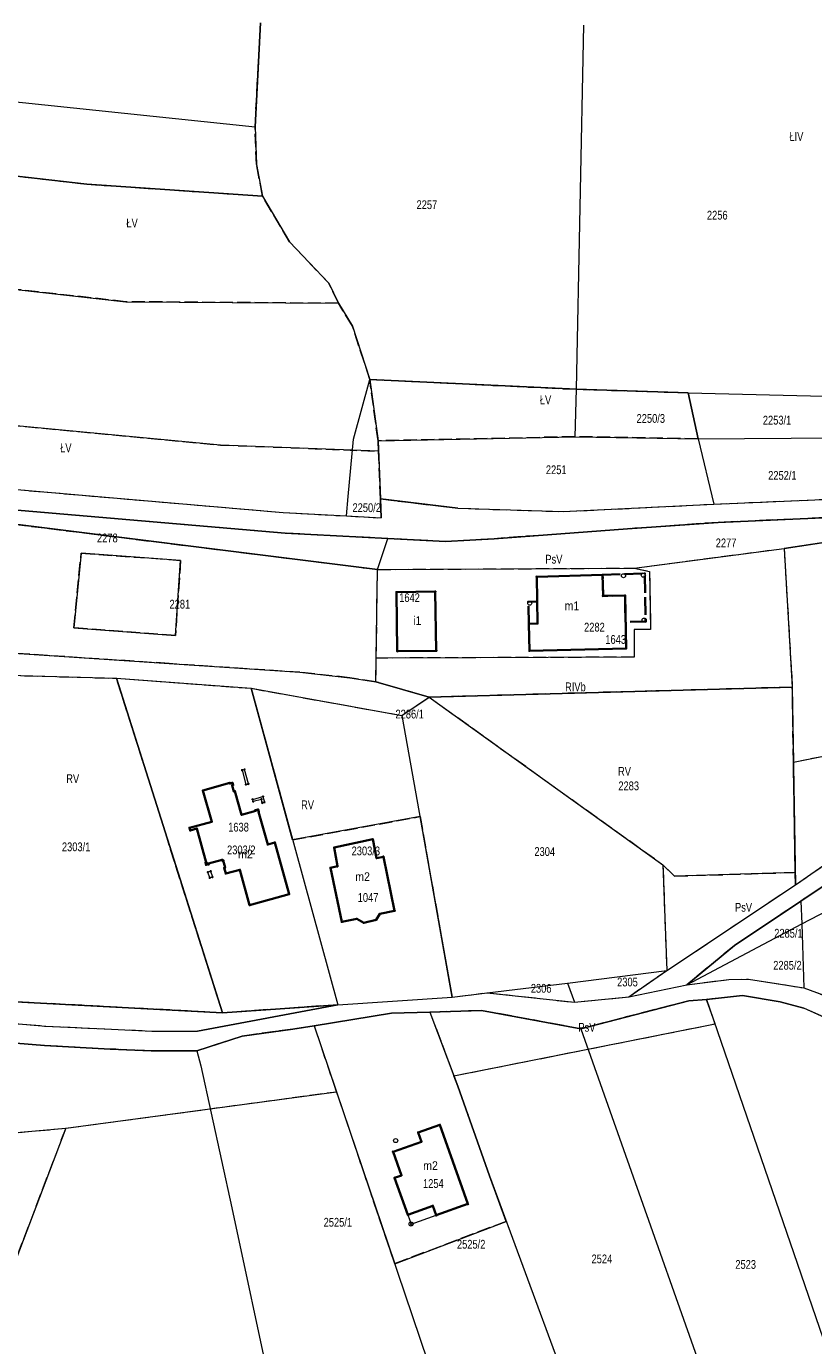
# Model space of a CAD drawing. Header units: metres. Extents: x 7496145 to 7500200, y 5498500 to 5502080.
# Tile 28 of 202: x 7498279 to 7498414, y 5498899 to 5499124. Entities that reach past the tile are written whole.
import ezdxf
from ezdxf.enums import TextEntityAlignment as Align

# ---------------------------------------------------------------- set-up
doc = ezdxf.new("R2010")
doc.units = ezdxf.units.M
doc.header["$MEASUREMENT"] = 0
for name, pattern in [('2.25_0.75', [3, 2.25, -0.75]), ('219-1000', [0]), ('3.0_0.75', [3.75, 3, -0.75]), ('egug-1000', [0])]:
    doc.linetypes.add(name, pattern=pattern)
doc.layers.get('0').update_dxf_attribs({"color": 2, "linetype": 'CONTINUOUS', "lineweight": 5})
for name, color, linetype in [('209-oznaczenie konturu klasyfikacyjnego', 7, 'CONTINUOUS'), ('211-numer działki ewidencyjnej', 7, 'CONTINUOUS'), ('217-kontur klasyfikacyjny', 7, 'CONTINUOUS'), ('218-kontur użytku gruntowego', 7, 'CONTINUOUS'), ('219-działka ewidencyjna', 7, 'CONTINUOUS'), ('310-podpora', 7, 'CONTINUOUS'), ('311-podpora', 7, 'CONTINUOUS'), ('312-budynek ewidencyjny', 7, 'CONTINUOUS'), ('312-oznaczenie budynku ewidencyjnego', 7, 'CONTINUOUS'), ('312-oznaczenie budynku ewidencyjnego-Atr117', 7, 'CONTINUOUS'), ('blok - nawis', 7, 'CONTINUOUS'), ('inny obiekt trwale związany z budynkiem (powierzchnia)', 7, 'CONTINUOUS'), ('Punkt budynku', 7, 'CONTINUOUS')]:
    doc.layers.add(name, color=color, linetype=linetype)
doc.styles.get("Standard").update_dxf_attribs({"font": 'Working1250', "width": 0.75})

# ---------------------------------------------------------------- blocks, each defined once
blk = doc.blocks.new('PUNKTBUD')
at = {"color": 0}
blk.add_circle((0, 0), 0.09, dxfattribs=at)
blk = doc.blocks.new('311')
at = {"color": 0, "linetype": 'Continuous', "lineweight": 0}
blk.add_circle((0, 0), 0.35, dxfattribs=at)

msp = doc.modelspace()

# ---------------------------------------------------------------- linework, layer by layer
at = {"layer": '217-kontur klasyfikacyjny', "color": 3, "linetype": '2.25_0.75', "lineweight": 18, "flags": 128}
for points in [[(7498318.31, 5499106.82), (7498319.25, 5499124.58)], [(7498318.55, 5499100.39), (7498318.31, 5499106.82)], [(7498258.23, 5499100.63), (7498289.62, 5499097.04)], [(7498319.59, 5499095.01), (7498318.55, 5499100.39)], [(7498289.62, 5499097.04), (7498319.59, 5499095.01)], [(7498324.17, 5499087.22), (7498319.59, 5499095.01)], [(7498330.87, 5499080.17), (7498324.17, 5499087.22)], [(7498296.31, 5499077), (7498265.96, 5499080.4)], [(7498332.53, 5499076.73), (7498330.87, 5499080.17)], [(7498332.53, 5499076.73), (7498296.31, 5499077)], [(7498334.91, 5499072.83), (7498332.53, 5499076.73)], [(7498337.87, 5499063.73), (7498334.91, 5499072.83)], [(7498339.27, 5499053.27), (7498337.87, 5499063.73)], [(7498337.87, 5499063.73), (7498373.08, 5499062.05)], [(7498373.08, 5499062.05), (7498392.12, 5499061.46)], [(7498392.12, 5499061.46), (7498393.84, 5499053.61)], [(7498228.36, 5499060.5), (7498312.41, 5499052.54)], [(7498312.41, 5499052.54), (7498339.35, 5499051.49)], [(7498372.86, 5499053.97), (7498339.27, 5499053.27)], [(7498339.35, 5499051.49), (7498339.27, 5499053.27)], [(7498393.84, 5499053.61), (7498372.86, 5499053.97)], [(7498339.7, 5499043.35), (7498339.35, 5499051.49)], [(7498255.96, 5499046.82), (7498323.12, 5499041.03)], [(7498323.46, 5499037.5), (7498255.91, 5499043.29)], [(7498339.82, 5499040.11), (7498339.7, 5499043.35)], [(7498339.7, 5499043.35), (7498352.86, 5499041.77)], [(7498352.86, 5499041.77), (7498370.84, 5499041.18)], [(7498370.84, 5499041.18), (7498396.5, 5499042.47)], [(7498396.5, 5499042.47), (7498417.71, 5499043.37)], [(7498454.5, 5499041.88), (7498397.26, 5499039.35)], [(7498268.28, 5499040.16), (7498339.18, 5499031.32)], [(7498323.12, 5499041.03), (7498333.92, 5499040.45)], [(7498333.92, 5499040.45), (7498339.82, 5499040.11)], [(7498397.26, 5499039.35), (7498381.8, 5499038.25)], [(7498340.94, 5499036.6), (7498323.46, 5499037.5)], [(7498381.8, 5499038.25), (7498359.07, 5499036.56)], [(7498408.5, 5499034.92), (7498430.34, 5499038.22)], [(7498350.77, 5499036.09), (7498340.94, 5499036.6)], [(7498359.07, 5499036.56), (7498350.77, 5499036.09)], [(7498382.93, 5499031.54), (7498408.5, 5499034.92)], [(7498408.5, 5499034.92), (7498409.89, 5499011.25)], [(7498287.4, 5499021.36), (7498288.68, 5499034.09)], [(7498288.68, 5499034.09), (7498305.62, 5499032.86)], [(7498305.62, 5499032.86), (7498304.73, 5499020.08)], [(7498338.97, 5499016.2), (7498339.18, 5499031.32)], [(7498339.18, 5499031.32), (7498382.93, 5499031.54)], [(7498382.93, 5499031.54), (7498385.57, 5499030.99)], [(7498385.57, 5499030.99), (7498385.74, 5499021.08)], [(7498304.73, 5499020.08), (7498287.4, 5499021.36)], [(7498385.74, 5499021.08), (7498382.94, 5499021.08)], [(7498382.94, 5499021.08), (7498382.95, 5499016.36)], [(7498285.9, 5499016.45), (7498269.48, 5499017.54)], [(7498303.68, 5499015.27), (7498285.9, 5499016.45)], [(7498325.94, 5499013.79), (7498303.68, 5499015.27)], [(7498338.91, 5499012.13), (7498338.97, 5499016.2)], [(7498382.95, 5499016.36), (7498338.97, 5499016.2)], [(7498258.01, 5499013.8), (7498294.67, 5499012.75)], [(7498294.67, 5499012.75), (7498317.65, 5499011.04)], [(7498312.77, 5498955.69), (7498294.67, 5499012.75)], [(7498334.46, 5499012.85), (7498325.94, 5499013.79)], [(7498338.91, 5499012.13), (7498334.46, 5499012.85)], [(7498347.99, 5499009.54), (7498338.91, 5499012.13)], [(7498317.65, 5499011.04), (7498343.36, 5499006.4)], [(7498317.65, 5499011.04), (7498324.72, 5498985.17)], [(7498409.89, 5499011.25), (7498347.99, 5499009.54)], [(7498410.09, 5498998.46), (7498409.89, 5499011.25)], [(7498343.36, 5499006.4), (7498347.99, 5499009.54)], [(7498347.99, 5499009.54), (7498387.83, 5498980.95)], [(7498410.09, 5498998.46), (7498433.6, 5499003.18)], [(7498410.39, 5498979.63), (7498410.09, 5498998.46)], [(7498324.72, 5498985.17), (7498346.45, 5498989.16)], [(7498346.45, 5498989.16), (7498351.89, 5498958.33)], [(7498410.42, 5498977.51), (7498420.5, 5498984.49)], [(7498387.83, 5498980.95), (7498389.83, 5498978.99)], [(7498387.83, 5498980.95), (7498388.49, 5498962.9)], [(7498421.95, 5498981.85), (7498411.36, 5498974.75)], [(7498389.83, 5498978.99), (7498410.39, 5498979.63)], [(7498410.42, 5498977.51), (7498410.39, 5498979.63)], [(7498388.49, 5498962.9), (7498410.42, 5498977.51)], [(7498411.36, 5498974.75), (7498400.04, 5498967.15)], [(7498400.04, 5498967.15), (7498391.9, 5498960.48)], [(7498382.01, 5498958.41), (7498388.49, 5498962.9)], [(7498391.9, 5498960.48), (7498399.06, 5498961.36)], [(7498399.06, 5498961.36), (7498402.44, 5498961.44)], [(7498402.44, 5498961.44), (7498411.88, 5498959.93)], [(7498351.89, 5498958.33), (7498357.89, 5498959.12)], [(7498357.89, 5498959.12), (7498372.74, 5498957.48)], [(7498372.74, 5498957.48), (7498382.01, 5498958.41)], [(7498395.29, 5498957.98), (7498392.24, 5498957.73)], [(7498401.39, 5498958.61), (7498395.29, 5498957.98)], [(7498396.72, 5498953.8), (7498395.29, 5498957.98)], [(7498407.81, 5498957.53), (7498401.39, 5498958.61)], [(7498411.88, 5498959.93), (7498426.84, 5498954.42)], [(7498255.5, 5498955.71), (7498282.66, 5498953.41)], [(7498312.77, 5498955.69), (7498276.42, 5498957.63)], [(7498308.5, 5498952.58), (7498332.41, 5498957.06)], [(7498332.41, 5498957.06), (7498312.77, 5498955.69)], [(7498356.93, 5498956.08), (7498348.13, 5498955.8)], [(7498348.13, 5498955.8), (7498352.21, 5498944.93)], [(7498373.83, 5498952.97), (7498356.93, 5498956.08)], [(7498392.24, 5498957.73), (7498373.83, 5498952.97)], [(7498411.85, 5498956.49), (7498407.81, 5498957.53)], [(7498423.03, 5498951.44), (7498411.85, 5498956.49)], [(7498282.66, 5498953.41), (7498293.85, 5498952.89)], [(7498328.41, 5498953.48), (7498324.73, 5498952.9)], [(7498332.21, 5498942.23), (7498328.41, 5498953.48)], [(7498352.21, 5498944.93), (7498396.72, 5498953.8)], [(7498282.4, 5498950.11), (7498255.13, 5498952.31)], [(7498293.85, 5498952.89), (7498300.72, 5498952.58)], [(7498300.72, 5498952.58), (7498308.5, 5498952.58)], [(7498316.14, 5498951.72), (7498308.41, 5498949.18)], [(7498324.73, 5498952.9), (7498316.14, 5498951.72)], [(7498293.62, 5498949.5), (7498282.4, 5498950.11)], [(7498300.58, 5498949.21), (7498293.62, 5498949.5)], [(7498308.41, 5498949.18), (7498300.58, 5498949.21)], [(7498352.21, 5498944.93), (7498352.87, 5498943.17)], [(7498286.03, 5498935.99), (7498332.21, 5498942.23)], [(7498342.13, 5498912.88), (7498332.21, 5498942.23)], [(7498352.87, 5498943.17), (7498358.26, 5498927.86)], [(7498251.13, 5498932.91), (7498286.03, 5498935.99)], [(7498286.03, 5498935.99), (7498255.18, 5498854.84)], [(7498358.26, 5498927.86), (7498361.12, 5498920.11)], [(7498361.12, 5498920.11), (7498342.13, 5498912.88)]]:
    msp.add_lwpolyline(points, dxfattribs=at)
at = {"layer": '218-kontur użytku gruntowego', "color": 3, "linetype": 'egug-1000', "lineweight": 18, "flags": 128}
for points in [[(7498319.25, 5499124.58), (7498318.31, 5499106.82)], [(7498318.31, 5499106.82), (7498318.55, 5499100.39)], [(7498289.62, 5499097.04), (7498258.23, 5499100.63)], [(7498318.55, 5499100.39), (7498319.59, 5499095.01)], [(7498319.59, 5499095.01), (7498289.62, 5499097.04)], [(7498319.59, 5499095.01), (7498324.17, 5499087.22)], [(7498324.17, 5499087.22), (7498330.87, 5499080.17)], [(7498265.96, 5499080.4), (7498296.31, 5499077)], [(7498330.87, 5499080.17), (7498332.53, 5499076.73)], [(7498296.31, 5499077), (7498332.53, 5499076.73)], [(7498332.53, 5499076.73), (7498334.91, 5499072.83)], [(7498334.91, 5499072.83), (7498337.87, 5499063.73)], [(7498337.87, 5499063.73), (7498339.27, 5499053.27)], [(7498373.08, 5499062.05), (7498337.87, 5499063.73)], [(7498392.12, 5499061.46), (7498373.08, 5499062.05)], [(7498393.84, 5499053.61), (7498392.12, 5499061.46)], [(7498312.41, 5499052.54), (7498228.36, 5499060.5)], [(7498339.35, 5499051.49), (7498312.41, 5499052.54)], [(7498339.27, 5499053.27), (7498372.86, 5499053.97)], [(7498339.27, 5499053.27), (7498339.35, 5499051.49)], [(7498372.86, 5499053.97), (7498393.84, 5499053.61)], [(7498339.35, 5499051.49), (7498339.7, 5499043.35)], [(7498255.96, 5499046.82), (7498323.12, 5499041.03)], [(7498323.46, 5499037.5), (7498255.91, 5499043.29)], [(7498339.7, 5499043.35), (7498352.86, 5499041.77)], [(7498339.82, 5499040.11), (7498339.7, 5499043.35)], [(7498352.86, 5499041.77), (7498370.84, 5499041.18)], [(7498370.84, 5499041.18), (7498396.5, 5499042.47)], [(7498396.5, 5499042.47), (7498417.71, 5499043.37)], [(7498454.5, 5499041.88), (7498397.26, 5499039.35)], [(7498339.18, 5499031.32), (7498268.28, 5499040.16)], [(7498323.12, 5499041.03), (7498333.92, 5499040.45)], [(7498333.92, 5499040.45), (7498339.82, 5499040.11)], [(7498397.26, 5499039.35), (7498381.8, 5499038.25)], [(7498340.94, 5499036.6), (7498323.46, 5499037.5)], [(7498381.8, 5499038.25), (7498359.07, 5499036.56)], [(7498430.34, 5499038.22), (7498408.5, 5499034.92)], [(7498350.77, 5499036.09), (7498340.94, 5499036.6)], [(7498359.07, 5499036.56), (7498350.77, 5499036.09)], [(7498382.93, 5499031.54), (7498408.5, 5499034.92)], [(7498408.5, 5499034.92), (7498409.89, 5499011.25)], [(7498288.68, 5499034.09), (7498287.4, 5499021.36)], [(7498305.62, 5499032.86), (7498288.68, 5499034.09)], [(7498304.73, 5499020.08), (7498305.62, 5499032.86)], [(7498338.97, 5499016.2), (7498339.18, 5499031.32)], [(7498339.18, 5499031.32), (7498382.93, 5499031.54)], [(7498382.93, 5499031.54), (7498385.57, 5499030.99)], [(7498385.57, 5499030.99), (7498385.74, 5499021.08)], [(7498287.4, 5499021.36), (7498304.73, 5499020.08)], [(7498385.74, 5499021.08), (7498382.94, 5499021.08)], [(7498382.94, 5499021.08), (7498382.95, 5499016.36)], [(7498269.48, 5499017.54), (7498285.9, 5499016.45)], [(7498285.9, 5499016.45), (7498303.68, 5499015.27)], [(7498303.68, 5499015.27), (7498325.94, 5499013.79)], [(7498338.91, 5499012.13), (7498338.97, 5499016.2)], [(7498382.95, 5499016.36), (7498338.97, 5499016.2)], [(7498258.01, 5499013.8), (7498294.67, 5499012.75)], [(7498294.67, 5499012.75), (7498317.65, 5499011.04)], [(7498312.77, 5498955.69), (7498294.67, 5499012.75)], [(7498325.94, 5499013.79), (7498334.46, 5499012.85)], [(7498334.46, 5499012.85), (7498338.91, 5499012.13)], [(7498347.99, 5499009.54), (7498338.91, 5499012.13)], [(7498317.65, 5499011.04), (7498343.36, 5499006.4)], [(7498324.72, 5498985.17), (7498317.65, 5499011.04)], [(7498409.89, 5499011.25), (7498347.99, 5499009.54)], [(7498409.89, 5499011.25), (7498410.09, 5498998.46)], [(7498343.36, 5499006.4), (7498347.99, 5499009.54)], [(7498347.99, 5499009.54), (7498387.83, 5498980.95)], [(7498410.09, 5498998.46), (7498433.6, 5499003.18)], [(7498410.39, 5498979.63), (7498410.09, 5498998.46)], [(7498346.45, 5498989.16), (7498324.72, 5498985.17)], [(7498351.89, 5498958.33), (7498346.45, 5498989.16)], [(7498410.42, 5498977.51), (7498420.5, 5498984.49)], [(7498387.83, 5498980.95), (7498388.49, 5498962.9)], [(7498389.83, 5498978.99), (7498387.83, 5498980.95)], [(7498421.95, 5498981.85), (7498411.36, 5498974.75)], [(7498410.39, 5498979.63), (7498389.83, 5498978.99)], [(7498410.42, 5498977.51), (7498410.39, 5498979.63)], [(7498388.49, 5498962.9), (7498410.42, 5498977.51)], [(7498411.36, 5498974.75), (7498400.04, 5498967.15)], [(7498400.04, 5498967.15), (7498391.9, 5498960.48)], [(7498382.01, 5498958.41), (7498388.49, 5498962.9)], [(7498391.9, 5498960.48), (7498399.06, 5498961.36)], [(7498399.06, 5498961.36), (7498402.44, 5498961.44)], [(7498402.44, 5498961.44), (7498411.88, 5498959.93)], [(7498332.41, 5498957.06), (7498351.89, 5498958.33)], [(7498351.89, 5498958.33), (7498357.89, 5498959.12)], [(7498357.89, 5498959.12), (7498372.74, 5498957.48)], [(7498372.74, 5498957.48), (7498382.01, 5498958.41)], [(7498395.29, 5498957.98), (7498392.24, 5498957.73)], [(7498401.39, 5498958.61), (7498395.29, 5498957.98)], [(7498396.72, 5498953.8), (7498395.29, 5498957.98)], [(7498407.81, 5498957.53), (7498401.39, 5498958.61)], [(7498411.88, 5498959.93), (7498426.84, 5498954.42)], [(7498255.5, 5498955.71), (7498282.66, 5498953.41)], [(7498312.77, 5498955.69), (7498276.42, 5498957.63)], [(7498308.5, 5498952.58), (7498332.41, 5498957.06)], [(7498332.41, 5498957.06), (7498312.77, 5498955.69)], [(7498341.57, 5498955.62), (7498328.41, 5498953.48)], [(7498348.13, 5498955.8), (7498341.57, 5498955.62)], [(7498356.93, 5498956.08), (7498348.13, 5498955.8)], [(7498348.13, 5498955.8), (7498352.21, 5498944.93)], [(7498373.83, 5498952.97), (7498356.93, 5498956.08)], [(7498392.24, 5498957.73), (7498373.83, 5498952.97)], [(7498411.85, 5498956.49), (7498407.81, 5498957.53)], [(7498423.03, 5498951.44), (7498411.85, 5498956.49)], [(7498282.66, 5498953.41), (7498293.85, 5498952.89)], [(7498328.41, 5498953.48), (7498324.73, 5498952.9)], [(7498328.41, 5498953.48), (7498332.21, 5498942.23)], [(7498352.21, 5498944.93), (7498396.72, 5498953.8)], [(7498282.4, 5498950.11), (7498255.13, 5498952.31)], [(7498293.85, 5498952.89), (7498300.72, 5498952.58)], [(7498300.72, 5498952.58), (7498308.5, 5498952.58)], [(7498316.14, 5498951.72), (7498308.41, 5498949.18)], [(7498324.73, 5498952.9), (7498316.14, 5498951.72)], [(7498293.62, 5498949.5), (7498282.4, 5498950.11)], [(7498300.58, 5498949.21), (7498293.62, 5498949.5)], [(7498308.41, 5498949.18), (7498300.58, 5498949.21)], [(7498352.87, 5498943.17), (7498352.21, 5498944.93)], [(7498286.03, 5498935.99), (7498332.21, 5498942.23)], [(7498332.21, 5498942.23), (7498342.13, 5498912.88)], [(7498358.26, 5498927.86), (7498352.87, 5498943.17)], [(7498251.13, 5498932.91), (7498286.03, 5498935.99)], [(7498286.03, 5498935.99), (7498255.18, 5498854.84)], [(7498361.12, 5498920.11), (7498358.26, 5498927.86)], [(7498342.13, 5498912.88), (7498361.12, 5498920.11)]]:
    msp.add_lwpolyline(points, dxfattribs=at)
at = {"layer": '219-działka ewidencyjna', "color": 3, "linetype": '219-1000', "lineweight": 18, "flags": 128}
for points in [[(7498318.31, 5499106.82), (7498319.25, 5499124.58)], [(7498373.08, 5499062.05), (7498374.35, 5499124.16)], [(7498273.73, 5499111.49), (7498318.31, 5499106.82)], [(7498220.62, 5499104.94), (7498289.62, 5499097.04)], [(7498289.62, 5499097.04), (7498319.59, 5499095.01)], [(7498319.59, 5499095.01), (7498324.17, 5499087.22)], [(7498198.71, 5499087.94), (7498296.31, 5499077)], [(7498324.17, 5499087.22), (7498330.87, 5499080.17)], [(7498330.87, 5499080.17), (7498332.53, 5499076.73)], [(7498296.31, 5499077), (7498332.53, 5499076.73)], [(7498332.53, 5499076.73), (7498334.91, 5499072.83)], [(7498334.91, 5499072.83), (7498337.87, 5499063.73)], [(7498335.1, 5499053.53), (7498337.87, 5499063.73)], [(7498337.87, 5499063.73), (7498373.08, 5499062.05)], [(7498372.86, 5499053.97), (7498373.08, 5499062.05)], [(7498373.08, 5499062.05), (7498392.12, 5499061.46)], [(7498392.12, 5499061.46), (7498393.84, 5499053.61)], [(7498392.12, 5499061.46), (7498417.59, 5499060.84)], [(7498334.21, 5499043.78), (7498335.1, 5499053.53)], [(7498339.27, 5499053.27), (7498372.86, 5499053.97)], [(7498339.27, 5499053.27), (7498339.7, 5499043.35)], [(7498372.86, 5499053.97), (7498393.84, 5499053.61)], [(7498393.84, 5499053.61), (7498417.61, 5499053.76)], [(7498393.84, 5499053.61), (7498396.5, 5499042.47)], [(7498255.96, 5499046.82), (7498323.12, 5499041.03)], [(7498333.92, 5499040.45), (7498334.21, 5499043.78)], [(7498255.91, 5499043.29), (7498323.46, 5499037.5)], [(7498352.86, 5499041.77), (7498339.7, 5499043.35)], [(7498339.7, 5499043.35), (7498339.82, 5499040.11)], [(7498352.86, 5499041.77), (7498370.84, 5499041.18)], [(7498370.84, 5499041.18), (7498396.5, 5499042.47)], [(7498396.5, 5499042.47), (7498417.71, 5499043.37)], [(7498397.26, 5499039.35), (7498454.5, 5499041.88)], [(7498268.28, 5499040.16), (7498339.18, 5499031.32)], [(7498323.12, 5499041.03), (7498333.92, 5499040.45)], [(7498333.92, 5499040.45), (7498339.82, 5499040.11)], [(7498381.8, 5499038.25), (7498397.26, 5499039.35)], [(7498323.46, 5499037.5), (7498340.94, 5499036.6)], [(7498359.07, 5499036.56), (7498381.8, 5499038.25)], [(7498408.5, 5499034.92), (7498434.64, 5499038.87)], [(7498339.18, 5499031.32), (7498340.94, 5499036.6)], [(7498340.94, 5499036.6), (7498350.77, 5499036.09)], [(7498350.77, 5499036.09), (7498359.07, 5499036.56)], [(7498382.93, 5499031.54), (7498408.5, 5499034.92)], [(7498408.5, 5499034.92), (7498409.89, 5499011.25)], [(7498338.91, 5499012.13), (7498339.18, 5499031.32)], [(7498339.18, 5499031.32), (7498382.93, 5499031.54)], [(7498269.48, 5499017.54), (7498325.94, 5499013.79)], [(7498258.01, 5499013.8), (7498294.67, 5499012.75)], [(7498294.67, 5499012.75), (7498312.77, 5498955.69)], [(7498294.67, 5499012.75), (7498317.65, 5499011.04)], [(7498325.94, 5499013.79), (7498334.46, 5499012.85)], [(7498334.46, 5499012.85), (7498338.91, 5499012.13)], [(7498338.91, 5499012.13), (7498347.99, 5499009.54)], [(7498317.65, 5499011.04), (7498332.41, 5498957.06)], [(7498317.65, 5499011.04), (7498343.36, 5499006.4)], [(7498347.99, 5499009.54), (7498409.89, 5499011.25)], [(7498409.89, 5499011.25), (7498410.42, 5498977.51)], [(7498343.36, 5499006.4), (7498347.99, 5499009.54)], [(7498347.99, 5499009.54), (7498387.83, 5498980.95)], [(7498343.36, 5499006.4), (7498351.89, 5498958.33)], [(7498410.42, 5498977.51), (7498420.5, 5498984.49)], [(7498411.5, 5498970.84), (7498434.21, 5498982.63)], [(7498387.83, 5498980.95), (7498388.49, 5498962.9)], [(7498411.36, 5498974.75), (7498421.95, 5498981.85)], [(7498388.49, 5498962.9), (7498410.42, 5498977.51)], [(7498400.04, 5498967.15), (7498411.36, 5498974.75)], [(7498411.36, 5498974.75), (7498411.5, 5498970.84)], [(7498391.9, 5498960.48), (7498411.5, 5498970.84)], [(7498411.5, 5498970.84), (7498411.88, 5498959.93)], [(7498391.9, 5498960.48), (7498400.04, 5498967.15)], [(7498371.56, 5498960.73), (7498388.49, 5498962.9)], [(7498382.01, 5498958.41), (7498388.49, 5498962.9)], [(7498357.89, 5498959.12), (7498371.56, 5498960.73)], [(7498371.56, 5498960.73), (7498372.74, 5498957.48)], [(7498382.01, 5498958.41), (7498391.9, 5498960.48)], [(7498391.9, 5498960.48), (7498399.06, 5498961.36)], [(7498399.06, 5498961.36), (7498402.44, 5498961.44)], [(7498402.44, 5498961.44), (7498411.88, 5498959.93)], [(7498332.41, 5498957.06), (7498351.89, 5498958.33)], [(7498351.89, 5498958.33), (7498357.89, 5498959.12)], [(7498357.89, 5498959.12), (7498372.74, 5498957.48)], [(7498372.74, 5498957.48), (7498382.01, 5498958.41)], [(7498392.24, 5498957.73), (7498395.29, 5498957.98)], [(7498395.29, 5498957.98), (7498401.39, 5498958.61)], [(7498395.29, 5498957.98), (7498416.98, 5498894.76)], [(7498401.39, 5498958.61), (7498407.81, 5498957.53)], [(7498411.88, 5498959.93), (7498437.79, 5498950.39)], [(7498255.5, 5498955.71), (7498282.66, 5498953.41)], [(7498276.42, 5498957.63), (7498312.77, 5498955.69)], [(7498332.41, 5498957.06), (7498308.5, 5498952.58)], [(7498312.77, 5498955.69), (7498332.41, 5498957.06)], [(7498328.41, 5498953.48), (7498341.57, 5498955.62)], [(7498341.57, 5498955.62), (7498348.13, 5498955.8)], [(7498348.13, 5498955.8), (7498356.93, 5498956.08)], [(7498348.13, 5498955.8), (7498352.87, 5498943.17)], [(7498356.93, 5498956.08), (7498373.83, 5498952.97)], [(7498373.83, 5498952.97), (7498392.24, 5498957.73)], [(7498407.81, 5498957.53), (7498411.85, 5498956.49)], [(7498423.03, 5498951.44), (7498411.85, 5498956.49)], [(7498282.66, 5498953.41), (7498293.85, 5498952.89)], [(7498324.73, 5498952.9), (7498328.41, 5498953.48)], [(7498328.41, 5498953.48), (7498351.58, 5498884.91)], [(7498255.13, 5498952.31), (7498282.4, 5498950.11)], [(7498293.85, 5498952.89), (7498300.72, 5498952.58)], [(7498300.72, 5498952.58), (7498308.5, 5498952.58)], [(7498308.41, 5498949.18), (7498316.14, 5498951.72)], [(7498316.14, 5498951.72), (7498324.73, 5498952.9)], [(7498373.83, 5498952.97), (7498403.21, 5498869.81)], [(7498282.4, 5498950.11), (7498293.62, 5498949.5)], [(7498293.62, 5498949.5), (7498300.58, 5498949.21)], [(7498300.58, 5498949.21), (7498308.41, 5498949.18)], [(7498308.41, 5498949.18), (7498309.08, 5498946.65)], [(7498309.08, 5498946.65), (7498314.33, 5498922.42)], [(7498352.87, 5498943.17), (7498358.26, 5498927.86)], [(7498358.26, 5498927.86), (7498370.43, 5498894.87)], [(7498314.33, 5498922.42), (7498321.09, 5498890.78)]]:
    msp.add_lwpolyline(points, dxfattribs=at)
at = {"layer": '310-podpora', "color": 7, "linetype": 'Continuous', "lineweight": 18, "flags": 128}
for points in [[(7498316.12, 5498997.08), (7498316.76, 5498994.64), (7498317.17, 5498994.75), (7498316.53, 5498997.19)], [(7498317.91, 5498992.09), (7498319.66, 5498992.57), (7498319.92, 5498991.61), (7498319.55, 5498991.51), (7498319.39, 5498992.1), (7498318.01, 5498991.72)], [(7498310.28, 5498979.68), (7498310.74, 5498979.83), (7498311.05, 5498978.86), (7498310.59, 5498978.71)]]:
    msp.add_lwpolyline(points, close=True, dxfattribs=at)
at = {"layer": '312-budynek ewidencyjny', "color": 7, "linetype": 'Continuous', "lineweight": 35, "flags": 128}
for points in [[(7498366.32, 5499030.06), (7498377.56, 5499030.39)], [(7498366.47, 5499022.08), (7498366.32, 5499030.06)], [(7498377.56, 5499030.39), (7498377.63, 5499026.81)], [(7498342.41, 5499027.45), (7498349.04, 5499027.55)], [(7498342.56, 5499017.36), (7498342.41, 5499027.45)], [(7498349.04, 5499027.55), (7498349.21, 5499017.46)], [(7498377.63, 5499026.81), (7498381.39, 5499026.88)], [(7498381.39, 5499026.88), (7498381.56, 5499017.82)], [(7498364.97, 5499022.04), (7498366.47, 5499022.08)], [(7498365.08, 5499017.44), (7498364.97, 5499022.04)], [(7498349.21, 5499017.46), (7498342.56, 5499017.36)], [(7498381.56, 5499017.82), (7498365.08, 5499017.44)], [(7498309.43, 5498993.61), (7498314.02, 5498994.89)], [(7498314.02, 5498994.89), (7498314.04, 5498994.81)], [(7498314.04, 5498994.81), (7498314.45, 5498994.93)], [(7498314.56, 5498994.53), (7498314.43, 5498994.49)], [(7498314.43, 5498994.49), (7498314.72, 5498993.46)], [(7498314.45, 5498994.93), (7498314.56, 5498994.53)], [(7498310.92, 5498988.29), (7498309.43, 5498993.61)], [(7498314.72, 5498993.46), (7498314.87, 5498993.5)], [(7498314.87, 5498993.5), (7498316.01, 5498989.47)], [(7498316.01, 5498989.47), (7498318.42, 5498990.15)], [(7498318.39, 5498990.26), (7498318.83, 5498990.39)], [(7498318.42, 5498990.15), (7498318.39, 5498990.26)], [(7498318.83, 5498990.39), (7498318.95, 5498989.97)], [(7498318.95, 5498989.97), (7498318.89, 5498989.96)], [(7498318.89, 5498989.96), (7498320.48, 5498984.4)], [(7498307.14, 5498987.24), (7498310.92, 5498988.29)], [(7498307.27, 5498986.78), (7498307.14, 5498987.24)], [(7498308.4, 5498987.1), (7498307.27, 5498986.78)], [(7498310, 5498981.35), (7498308.4, 5498987.1)], [(7498331.81, 5498983.9), (7498338.37, 5498985.28)], [(7498338.37, 5498985.28), (7498339.03, 5498982.08)], [(7498320.48, 5498984.4), (7498321.69, 5498984.74)], [(7498321.69, 5498984.74), (7498324.11, 5498975.92)], [(7498332.35, 5498980.68), (7498331.81, 5498983.9)], [(7498309.86, 5498981.31), (7498310, 5498981.35)], [(7498309.97, 5498980.91), (7498309.86, 5498981.31)], [(7498310.38, 5498981.02), (7498309.97, 5498980.91)], [(7498312.71, 5498981.79), (7498310.35, 5498981.14)], [(7498310.35, 5498981.14), (7498310.38, 5498981.02)], [(7498312.75, 5498981.63), (7498312.71, 5498981.79)], [(7498312.9, 5498981.67), (7498312.75, 5498981.63)], [(7498313.23, 5498980.46), (7498312.9, 5498981.67)], [(7498313.05, 5498980.41), (7498313.23, 5498980.46)], [(7498313.32, 5498979.43), (7498313.05, 5498980.41)], [(7498331.17, 5498980.43), (7498332.35, 5498980.68)], [(7498333.11, 5498971.19), (7498331.17, 5498980.43)], [(7498339.03, 5498982.08), (7498340.18, 5498982.32)], [(7498340.18, 5498982.32), (7498342.11, 5498973.1)], [(7498315.73, 5498980.09), (7498313.32, 5498979.43)], [(7498317.39, 5498974.07), (7498315.73, 5498980.09)], [(7498324.11, 5498975.92), (7498317.39, 5498974.07)], [(7498335.65, 5498971.73), (7498333.11, 5498971.19)], [(7498336.84, 5498971.04), (7498335.65, 5498971.73)], [(7498338.93, 5498971.53), (7498336.84, 5498971.04)], [(7498339.57, 5498972.56), (7498338.93, 5498971.53)], [(7498342.11, 5498973.1), (7498339.57, 5498972.56)], [(7498346.12, 5498935.26), (7498349.82, 5498936.57)], [(7498349.82, 5498936.57), (7498354.6, 5498923.07)], [(7498342.84, 5498932.32), (7498346.67, 5498933.7)], [(7498346.67, 5498933.7), (7498346.12, 5498935.26)], [(7498341.83, 5498931.98), (7498342.84, 5498932.32)], [(7498343.25, 5498927.95), (7498341.83, 5498931.98)], [(7498342.11, 5498927.55), (7498343.25, 5498927.95)], [(7498344.34, 5498921.24), (7498342.11, 5498927.55)], [(7498348.61, 5498922.75), (7498344.34, 5498921.24)], [(7498349.18, 5498921.14), (7498348.61, 5498922.75)], [(7498354.6, 5498923.07), (7498349.18, 5498921.14)]]:
    msp.add_lwpolyline(points, dxfattribs=at)
at = {"layer": 'blok - nawis', "color": 7, "linetype": '3.0_0.75', "lineweight": 35, "flags": 128}
for points in [[(7498377.56, 5499030.39), (7498384.74, 5499030.63), (7498384.89, 5499022.44), (7498381.47, 5499022.38), (7498381.39, 5499026.88), (7498377.63, 5499026.81)], [(7498364.97, 5499022.04), (7498364.88, 5499025.81), (7498366.4, 5499025.84), (7498366.47, 5499022.08)]]:
    msp.add_lwpolyline(points, close=True, dxfattribs=at)
at = {"layer": 'inny obiekt trwale związany z budynkiem (powierzchnia)', "color": 7, "linetype": 'Continuous', "lineweight": 18, "flags": 128}
msp.add_lwpolyline([(7498344.91, 5498919.64), (7498349.18, 5498921.14), (7498348.61, 5498922.75), (7498344.34, 5498921.24)], close=True, dxfattribs=at)

# ---------------------------------------------------------------- block references
at = {"layer": '311-podpora', "color": 7, "linetype": 'Continuous', "lineweight": 18}
for p in [(7498381.12, 5499030.25), (7498384.5, 5499030.35), (7498365.14, 5499025.57), (7498384.64, 5499022.68), (7498342.28, 5498933.89), (7498344.91, 5498919.64)]:
    msp.add_blockref('311', p, dxfattribs=at)
at = {"layer": 'Punkt budynku', "color": 5, "linetype": 'Continuous', "lineweight": 13}
for p in [(7498366.32, 5499030.06), (7498377.56, 5499030.39), (7498384.74, 5499030.63), (7498349.04, 5499027.55), (7498342.41, 5499027.45), (7498364.88, 5499025.81), (7498366.4, 5499025.84), (7498377.63, 5499026.81), (7498381.39, 5499026.88), (7498364.97, 5499022.04), (7498366.47, 5499022.08), (7498381.47, 5499022.38), (7498384.89, 5499022.44), (7498342.56, 5499017.36), (7498349.21, 5499017.46), (7498365.08, 5499017.44), (7498381.56, 5499017.82), (7498316.12, 5498997.08), (7498316.53, 5498997.19), (7498314.02, 5498994.89), (7498314.04, 5498994.81), (7498314.43, 5498994.49), (7498314.45, 5498994.93), (7498314.56, 5498994.53), (7498316.76, 5498994.64), (7498317.17, 5498994.75), (7498309.43, 5498993.61), (7498314.72, 5498993.46), (7498314.87, 5498993.5), (7498317.91, 5498992.09), (7498318.01, 5498991.72), (7498319.39, 5498992.1), (7498319.66, 5498992.57), (7498319.92, 5498991.61), (7498316.01, 5498989.47), (7498318.39, 5498990.26), (7498318.42, 5498990.15), (7498318.83, 5498990.39), (7498318.89, 5498989.96), (7498318.95, 5498989.97), (7498319.55, 5498991.51), (7498307.14, 5498987.24), (7498308.4, 5498987.1), (7498310.92, 5498988.29), (7498307.27, 5498986.78), (7498338.37, 5498985.28), (7498320.48, 5498984.4), (7498321.69, 5498984.74), (7498331.81, 5498983.9), (7498309.86, 5498981.31), (7498309.97, 5498980.91), (7498310, 5498981.35), (7498310.35, 5498981.14), (7498310.38, 5498981.02), (7498312.71, 5498981.79), (7498312.75, 5498981.63), (7498312.9, 5498981.67), (7498313.05, 5498980.41), (7498313.23, 5498980.46), (7498331.17, 5498980.43), (7498332.35, 5498980.68), (7498339.03, 5498982.08), (7498340.18, 5498982.32), (7498310.28, 5498979.68), (7498310.59, 5498978.71), (7498310.74, 5498979.83), (7498311.05, 5498978.86), (7498313.32, 5498979.43), (7498315.73, 5498980.09), (7498324.11, 5498975.92), (7498317.39, 5498974.07), (7498335.65, 5498971.73), (7498338.93, 5498971.53), (7498339.57, 5498972.56), (7498342.11, 5498973.1), (7498333.11, 5498971.19), (7498336.84, 5498971.04), (7498349.82, 5498936.57), (7498346.12, 5498935.26), (7498346.67, 5498933.7), (7498341.83, 5498931.98), (7498342.84, 5498932.32), (7498342.11, 5498927.55), (7498343.25, 5498927.95), (7498348.61, 5498922.75), (7498354.6, 5498923.07), (7498344.34, 5498921.24), (7498344.91, 5498919.64), (7498349.18, 5498921.14)]:
    msp.add_blockref('PUNKTBUD', p, dxfattribs=at)

# ---------------------------------------------------------------- texts
at = {"layer": '209-oznaczenie konturu klasyfikacyjnego', "color": 3, "linetype": 'Continuous', "lineweight": 18, "width": 0.79}
for s, p in [('ŁIV', (7498409.4, 5499104.44)), ('ŁV', (7498296.38, 5499089.68)), ('ŁV', (7498366.86, 5499059.5)), ('ŁV', (7498285.09, 5499051.31)), ('PsV', (7498367.8, 5499032.32)), ('RIVb', (7498371.16, 5499010.54)), ('RV', (7498286.13, 5498994.88)), ('RV', (7498380.19, 5498996.12)), ('RV', (7498326.16, 5498990.42)), ('PsV', (7498400.13, 5498972.93)), ('PsV', (7498373.43, 5498952.46))]:
    msp.add_text(s, height=1.5, dxfattribs=at).set_placement(p)
at = {"layer": '211-numer działki ewidencyjnej', "color": 3, "linetype": 'Continuous', "lineweight": 18, "width": 0.79}
for s, p in [('2257', (7498345.84, 5499094.3)), ('2256', (7498395.34, 5499092.51)), ('2250/3', (7498383.35, 5499057.83)), ('2253/1', (7498404.87, 5499057.54)), ('2252/1', (7498405.78, 5499048.12)), ('2278', (7498291.37, 5499037.44)), ('2277', (7498396.84, 5499036.6)), ('2281', (7498303.73, 5499026.15)), ('2282', (7498374.4, 5499022.23)), ('2286/1', (7498342.25, 5499007.4)), ('2283', (7498380.24, 5498995.15)), ('2303/1', (7498285.39, 5498984.75)), ('2303/2', (7498313.54, 5498984.22)), ('2303/3', (7498334.77, 5498984.05)), ('2304', (7498365.93, 5498983.94)), ('2285/1', (7498406.81, 5498970)), ('2285/2', (7498406.64, 5498964.54))]:
    msp.add_text(s, height=1.5, dxfattribs=at).set_placement(p, align=Align.TOP_LEFT)
for s, p in [('2251', (7498367.89, 5499047.58)), ('2250/2', (7498334.92, 5499041.11)), ('2306', (7498365.32, 5498959.11)), ('2305', (7498380.03, 5498960.19)), ('2525/1', (7498330, 5498919.2)), ('2525/2', (7498352.73, 5498915.45)), ('2524', (7498375.67, 5498912.95)), ('2523', (7498400.18, 5498912.01))]:
    msp.add_text(s, height=1.5, dxfattribs=at).set_placement(p)
at = {"layer": '312-oznaczenie budynku ewidencyjnego', "color": 7, "linetype": 'Continuous', "lineweight": 18, "width": 0.79}
for s, p in [('1642', (7498342.88, 5499025.76)), ('1643', (7498378.02, 5499018.63)), ('1638', (7498313.73, 5498986.61))]:
    msp.add_text(s, height=1.5, dxfattribs=at).set_placement(p)
for s, p in [('1047', (7498335.81, 5498976.11)), ('1254', (7498346.94, 5498927.31))]:
    msp.add_text(s, height=1.5, dxfattribs=at).set_placement(p, align=Align.TOP_LEFT)
at = {"layer": '312-oznaczenie budynku ewidencyjnego-Atr117', "color": 7, "width": 0.9}
for s, p in [('m1', (7498372.33, 5499025.12)), ('i1', (7498345.96, 5499022.59)), ('m2', (7498316.67, 5498982.78))]:
    msp.add_text(s, height=1.5, dxfattribs=at).set_placement(p, align=Align.MIDDLE_CENTER)
for p in [(7498336.64, 5498978.16), (7498348.22, 5498928.86)]:
    msp.add_text('m2', height=1.5, dxfattribs=at).set_placement(p, align=Align.CENTER)

doc.saveas('drawing.dxf')
